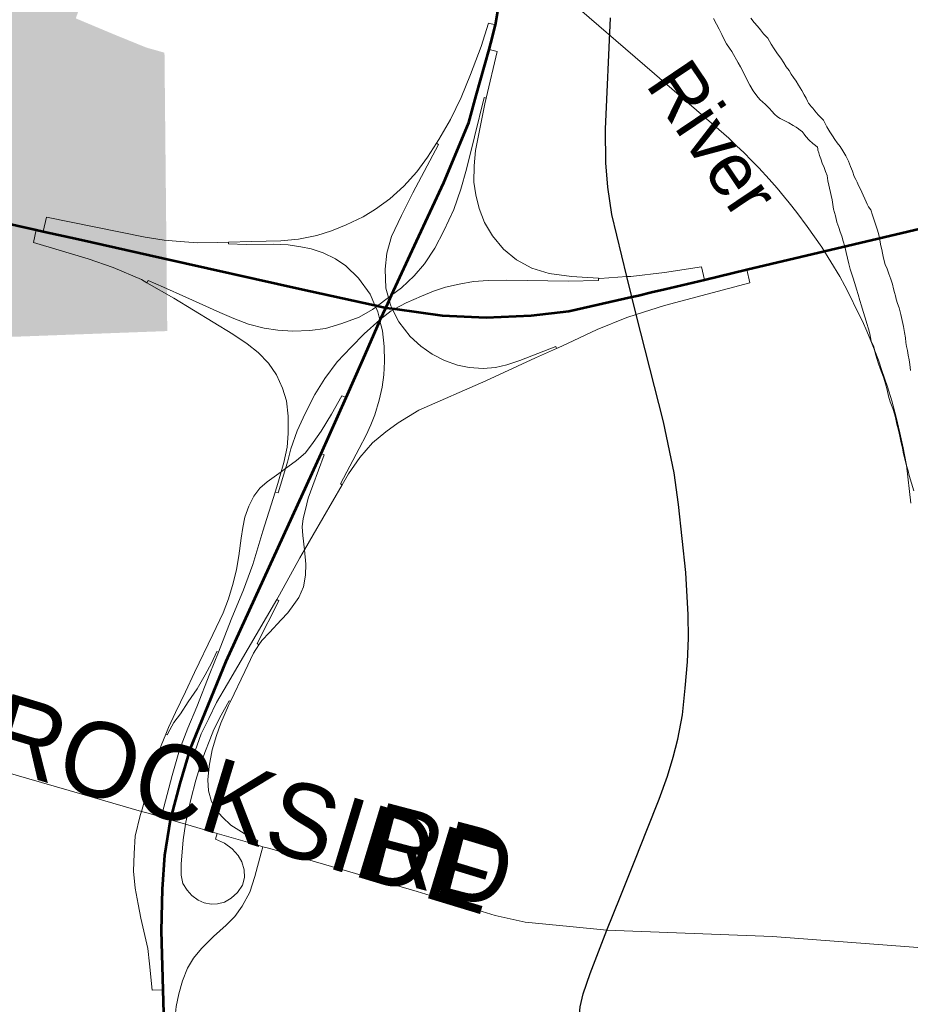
# Model space of a CAD drawing. Header units: feet. Extents: x 92 to 141.3, y -5 to 23.6.
# Tile 142 of 256: x 125.4 to 126.7, y 4 to 5.5. Entities that reach past the tile are written whole.
import ezdxf
from ezdxf.enums import TextEntityAlignment as Align

# ---------------------------------------------------------------- set-up
doc = ezdxf.new("R2010")
doc.units = ezdxf.units.FT
doc.header["$MEASUREMENT"] = 0
doc.linetypes.add('CUY - Design$0$DGN1', pattern=[2231.760665, 0, -2231.760665])
for name, color, linetype, lineweight in [('CUY - Design$0$GM_X_City_Street', 7, 'Continuous', 0), ('CUY - Design$0$GM_X_Corporation', 7, 'CUY - Design$0$DGN1', 13), ('CUY - Design$0$GM_X_Interchange_Ramps', 1, 'Continuous', 13), ('CUY - Design$0$GM_X_Interstate_Route', 1, 'Continuous', 53), ('CUY - Design$0$GM_X_Major_River', 5, 'Continuous', 13), ('CUY - Design$0$GM_X_Major_River_Text', 5, 'Continuous', 0), ('CUY - Design$0$GM_X_Rail_Line', 7, 'Continuous', 13), ('CUY - Design$0$GM_X_State_Route', 1, 'Continuous', 30)]:
    doc.layers.add(name, color=color, linetype=linetype, lineweight=lineweight)
doc.layers.add('TX_X_20', color=7, linetype='Continuous')
doc.styles.add('CUY - Design$0$Styledgn030', font='dgn030.shx')
doc.styles.add('CUY - Design$0$Styledgn031', font='dgn031.shx')

msp = doc.modelspace()

# ---------------------------------------------------------------- hatches: boundary and pattern name
at = {"layer": 'CUY - Design$0$GM_X_Corporation'}
msp.add_hatch(color=256, dxfattribs=at).paths.add_polyline_path([(124.7917, 6.9487), (124.7469, 6.9029), (124.7143, 6.8675), (124.685, 6.8337), (124.6628, 6.796), (124.6528, 6.7723), (124.6465, 6.745), (124.645, 6.731), (124.6464, 6.7124), (124.6535, 6.6688), (124.6685, 6.6124), (124.6762, 6.5943), (124.6862, 6.5808), (124.7011, 6.5769), (124.725, 6.5722), (124.7629, 6.5709), (124.7868, 6.5654), (124.8133, 6.5537), (124.8328, 6.5403), (124.8486, 6.5297), (124.8698, 6.5155), (124.928, 6.458), (124.9514, 6.4347), (124.9593, 6.424), (124.9644, 6.4134), (124.9645, 6.3989), (124.9637, 6.3614), (124.9621, 6.3209), (124.9632, 6.2945), (124.9693, 6.2244), (124.9745, 6.2014), (124.9825, 6.1858), (124.9937, 6.176), (125.0041, 6.1749), (125.0481, 6.1741), (125.0815, 6.1732), (125.1042, 6.1702), (125.1401, 6.1611), (125.1695, 6.1486), (125.2085, 6.1234), (125.2372, 6.0977), (125.2555, 6.081), (125.2786, 6.0697), (125.2902, 6.0636), (125.3011, 6.0472), (125.3342, 6.0014), (125.3558, 5.9839), (125.386, 5.9652), (125.4005, 5.9604), (125.4162, 5.9606), (125.426, 5.9656), (125.4517, 5.9845), (125.4705, 5.9995), (125.4849, 5.9988), (125.5044, 5.99), (125.5255, 5.9762), (125.5483, 5.9669), (125.5685, 5.9581), (125.5883, 5.9554), (125.6159, 5.9544), (125.4544, 5.5137), (125.5157, 5.488), (125.5632, 5.4687), (125.5913, 5.4607), (125.5956, 5.0312), (124.9996, 5.0091), (124.6777, 4.9993), (124.6719, 5.2987), (124.3611, 5.2884), (124.3472, 5.5107), (123.7436, 5.4862), (123.7355, 5.9636), (123.8016, 5.9662), (123.8675, 5.9883), (123.9975, 6.0396), (124.159, 6.1016), (124.031, 6.175), (124.182, 6.2242), (124.165, 6.9392)])

# ---------------------------------------------------------------- linework, layer by layer
at = {"layer": 'CUY - Design$0$GM_X_City_Street', "flags": 128}
for points in [[(125.0089, 4.5065), (125.012, 4.5049), (125.2997, 4.3641), (125.4835, 4.311)], [(125.4835, 4.311), (125.5556, 4.2901), (125.5663, 4.2871)], [(125.5663, 4.2871), (125.6008, 4.2771), (125.6238, 4.2704), (125.6728, 4.2561), (125.7336, 4.2384), (125.7431, 4.2356), (125.7537, 4.2326)], [(125.7537, 4.2326), (125.9812, 4.1663), (126.1015, 4.1296), (126.1482, 4.1191), (126.2167, 4.1125), (126.274, 4.107)], [(126.274, 4.107), (126.5297, 4.0968), (126.9516, 4.0652)]]:
    msp.add_lwpolyline(points, dxfattribs=at)
at = {"layer": 'CUY - Design$0$GM_X_Corporation', "flags": 128}
for points in [[(124.7917, 6.9487), (124.7469, 6.9029), (124.7143, 6.8675), (124.685, 6.8337), (124.6628, 6.796), (124.6528, 6.7723), (124.6465, 6.745), (124.645, 6.731), (124.6464, 6.7124), (124.6535, 6.6688), (124.6685, 6.6124), (124.6762, 6.5943), (124.6862, 6.5808), (124.7011, 6.5769), (124.725, 6.5722), (124.7629, 6.5709), (124.7868, 6.5654), (124.8133, 6.5537), (124.8328, 6.5403), (124.8486, 6.5297), (124.8698, 6.5155), (124.928, 6.458), (124.9514, 6.4347), (124.9593, 6.424), (124.9644, 6.4134), (124.9645, 6.3989), (124.9637, 6.3614), (124.9621, 6.3209), (124.9632, 6.2945), (124.9693, 6.2244), (124.9745, 6.2014), (124.9825, 6.1858), (124.9937, 6.176), (125.0041, 6.1749), (125.0481, 6.1741), (125.0815, 6.1732), (125.1042, 6.1702), (125.1401, 6.1611), (125.1695, 6.1486), (125.2085, 6.1234), (125.2372, 6.0977), (125.2555, 6.081), (125.2786, 6.0697), (125.2902, 6.0636), (125.3011, 6.0472), (125.3342, 6.0014), (125.3558, 5.9839), (125.386, 5.9652), (125.4005, 5.9604), (125.4162, 5.9606), (125.426, 5.9656), (125.4517, 5.9845), (125.4705, 5.9995), (125.4849, 5.9988), (125.5044, 5.99), (125.5255, 5.9762), (125.5483, 5.9669), (125.5685, 5.9581), (125.5883, 5.9554), (125.6159, 5.9544), (125.4544, 5.5137), (125.5157, 5.488), (125.5632, 5.4687), (125.5913, 5.4607), (125.5956, 5.0312), (124.9996, 5.0091), (124.6777, 4.9993), (124.6719, 5.2987), (124.3611, 5.2884), (124.3472, 5.5107), (123.7436, 5.4862), (123.7355, 5.9636), (123.8016, 5.9662), (123.8675, 5.9883), (123.9975, 6.0396), (124.159, 6.1016), (124.031, 6.175), (124.182, 6.2242), (124.165, 6.9392), (124.7917, 6.9487)], [(125.6159, 5.9544), (125.6262, 5.9587), (125.6459, 5.9601), (125.6839, 5.956), (125.7231, 5.9461), (125.7748, 5.9256), (125.8141, 5.9066), (125.8456, 5.8941), (125.8696, 5.8832), (125.894, 5.8682), (125.9128, 5.8499), (125.9312, 5.8191), (125.9446, 5.8036), (125.962, 5.7959), (125.9871, 5.7925), (126.0011, 5.7959), (126.0088, 5.8067), (126.0136, 5.8188), (126.0133, 5.8435), (126.0173, 5.8551), (126.0267, 5.8606), (126.046, 5.8649), (126.0744, 5.8644), (126.1322, 5.8563), (126.1466, 5.8544), (126.1746, 5.8551), (126.1998, 5.8517), (126.2246, 5.8416), (126.2432, 5.8315), (126.2723, 5.8099), (126.246, 5.6937), (126.2338, 5.6812), (126.2179, 5.6596), (126.2095, 5.6385), (126.2098, 5.6178), (126.2124, 5.6009), (126.2256, 5.5656), (126.2449, 5.5332), (126.2595, 5.5152), (126.2703, 5.5079), (126.2818, 5.5055), (126.2945, 5.5106), (126.31, 5.5228), (126.3223, 5.5361), (126.3389, 5.5577), (126.3462, 5.5698), (126.3589, 5.574), (126.3733, 5.5709), (126.3821, 5.5644), (126.3892, 5.5541), (126.3889, 5.5393), (126.3908, 5.5191), (126.3946, 5.5076), (126.4034, 5.4969), (126.4171, 5.4905), (126.4385, 5.489), (126.4929, 5.4826), (126.5022, 5.4617), (126.5131, 5.4424), (126.5449, 5.3986), (126.5678, 5.3761), (126.5795, 5.3601), (126.5937, 5.3384), (126.6043, 5.3158), (126.619, 5.2846), (126.6522, 5.2243), (126.6598, 5.2083), (126.6653, 5.1985), (126.6719, 5.1932), (126.6806, 5.192), (126.697, 5.1984), (126.7118, 5.2023), (126.7291, 5.2041), (126.7382, 5.2005), (126.7473, 5.1936), (126.7524, 5.1825), (126.7562, 5.1697), (126.7563, 5.1586), (126.7544, 5.1433), (126.7521, 5.1293), (126.7469, 5.116), (126.7417, 5.1056), (126.7385, 5.0949), (126.7394, 5.0854), (126.742, 5.0735), (126.7479, 5.0603), (126.7588, 5.046), (126.7734, 5.0317), (126.7887, 5.024), (126.8069, 5.0168), (126.8329, 5.0121), (126.8473, 5.0077), (126.8615, 4.9971), (126.8686, 4.9865), (126.8707, 4.9766), (126.8717, 4.9618), (126.8711, 4.9473), (126.8675, 4.93), (126.8645, 4.9118), (126.8596, 4.9002), (126.8523, 4.8902), (126.838, 4.8801), (126.8229, 4.8672), (126.8091, 4.8526), (126.7916, 4.8355), (126.7803, 4.8164), (126.7739, 4.7994), (126.7691, 4.7845), (126.7656, 4.768), (126.7686, 4.7531), (126.7867, 4.6762), (126.7937, 4.6461), (126.7996, 4.6326), (126.8433, 4.4783), (126.8547, 4.4463), (126.873, 4.399), (126.8815, 4.3735), (126.8926, 4.3369), (126.902, 4.3032), (126.9077, 4.2735), (126.9114, 4.2402), (126.9156, 4.1956), (126.9151, 4.1655), (126.9178, 4.1367), (126.9156, 4.1123), (126.9088, 4.0615), (126.9025, 4.0387), (126.9055, 4.0247), (126.9103, 4.0008), (126.9175, 3.9836), (126.9312, 3.9722), (126.9515, 3.9641), (126.9701, 3.9528), (126.9822, 3.9372), (126.9906, 3.9225), (126.9928, 3.9076), (126.9874, 3.8754), (126.9803, 3.8526), (126.9679, 3.8129), (126.9573, 3.7719), (126.9456, 3.7438), (126.9409, 3.7243), (126.9402, 3.7111), (126.9423, 3.6748), (126.9442, 3.6517), (126.9473, 3.6295), (126.9574, 3.6102), (126.9751, 3.5778), (126.9885, 3.5532), (127.0035, 3.5344), (127.0152, 3.5184), (127.0251, 3.5201), (127.0415, 3.529), (127.0504, 3.5414), (127.0625, 3.563), (127.0726, 3.5858), (127.0983, 3.6067), (127.1208, 3.6144), (127.1426, 3.6204), (127.1615, 3.6202), (127.1748, 3.6162), (127.185, 3.6109), (127.1931, 3.6051), (127.2046, 3.5972), (127.2088, 3.5874), (127.2084, 3.579), (127.2066, 3.5697), (127.2035, 3.5627), (127.1984, 3.5556), (127.1922, 3.5516), (127.1849, 3.5472), (127.1784, 3.5444), (127.153, 3.5363), (127.1325, 3.5258), (127.1141, 3.512), (127.1003, 3.4941), (127.0923, 3.4734), (127.0943, 3.4425), (127.102, 3.4199), (127.1129, 3.3965), (127.123, 3.3805), (127.1413, 3.36), (127.1601, 3.3429), (127.1784, 3.3258), (127.2184, 3.2982), (127.2471, 3.2683), (127.2695, 3.2444), (127.2808, 3.2385), (127.2914, 3.242), (127.3044, 3.251), (127.3233, 3.27), (127.3475, 3.292), (127.3723, 3.3099), (127.3942, 3.3215), (127.4205, 3.3254), (127.4392, 3.3188), (127.446, 3.3111), (127.4529, 3.2939), (127.4567, 3.2544), (127.4567, 3.2019), (127.4565, 3.1734), (127.4577, 3.1359), (127.4595, 3.1144), (127.4661, 3.0943), (127.4738, 3.0833), (127.4888, 3.0734), (127.5079, 3.0655), (127.5253, 3.0638), (127.5488, 3.0631), (127.5783, 3.0704), (127.6045, 3.0772), (127.626, 3.0892), (127.6529, 3.1047), (127.677, 3.113), (127.702, 3.1177), (127.7239, 3.1178), (127.7475, 3.1117), (127.77, 3.0986), (127.7936, 3.0776), (127.8095, 3.0631), (127.8326, 3.0442), (127.8602, 3.011), (127.8826, 2.9854), (127.8987, 2.9639), (127.9248, 2.9228), (127.9412, 2.8901), (127.9442, 2.8827), (127.9441, 2.8683), (127.9417, 2.8641), (127.9386, 2.8586), (127.9289, 2.8489), (127.8888, 2.8191), (127.877, 2.8098), (127.8686, 2.8001), (127.8652, 2.7885), (127.8654, 2.7777), (127.8689, 2.7671), (127.8825, 2.7339), (127.8904, 2.7114), (127.8936, 2.6953), (127.8874, 2.6673), (127.8857, 2.626), (127.8717, 2.5934), (127.8602, 2.5802), (127.833, 2.5682), (127.8096, 2.5538), (127.7746, 2.5352), (127.7478, 2.5167), (127.7277, 2.5002), (127.7116, 2.482), (127.7091, 2.4684), (127.7124, 2.4465), (127.7202, 2.4123), (127.728, 2.3929), (127.7518, 2.3661), (127.7719, 2.3318), (127.7867, 2.2939), (127.7982, 2.2592), (127.8056, 2.2307), (127.8236, 2.1235), (127.8313, 2.0929), (127.8363, 2.0756), (127.8482, 2.0517), (127.8658, 2.0104), (127.8757, 1.9889), (127.888, 1.9526), (127.8949, 1.9341), (127.9044, 1.9151), (127.9175, 1.8973), (127.9344, 1.8817), (127.9541, 1.8643), (127.9763, 1.8482), (127.987, 1.8454), (128.0035, 1.8445), (128.0211, 1.8388), (128.0405, 1.833), (128.0598, 1.8243), (128.082, 1.814), (128.0935, 1.8057), (128.1198, 1.7979), (128.1412, 1.7954), (128.1593, 1.7942), (128.1786, 1.7909), (128.2037, 1.7797), (128.2173, 1.7661), (128.2234, 1.7496), (128.2308, 1.729), (128.2365, 1.6939), (128.2394, 1.6844), (128.2489, 1.6737), (128.2632, 1.6663), (128.276, 1.6609), (128.311, 1.6621), (128.3278, 1.6646), (128.3492, 1.6729), (128.392, 1.6861), (128.4043, 1.6885), (128.4212, 1.6914), (128.434, 1.6918), (128.4516, 1.689), (128.4821, 1.6786), (128.494, 1.6733), (128.5047, 1.6692), (128.5216, 1.6625), (128.5322, 1.6551), (128.5532, 1.6411), (128.568, 1.6308), (128.5742, 1.6188), (128.5767, 1.6113), (128.5792, 1.6023), (128.5805, 1.5911), (128.5855, 1.5751), (128.6128, 1.5166), (128.6231, 1.4986), (128.6297, 1.485), (128.6389, 1.4702), (128.6464, 1.4554), (128.6568, 1.4398), (128.6771, 1.4127), (128.6953, 1.3919), (128.7117, 1.3733), (128.7245, 1.3539), (128.7314, 1.337), (128.7372, 1.3155), (128.7367, 1.2986), (128.7301, 1.2871), (128.7215, 1.2747), (128.719, 1.2656), (128.719, 1.2586), (128.7223, 1.2512), (128.7309, 1.2413), (128.7408, 1.2314), (128.7535, 1.2231), (128.7634, 1.2132), (128.7683, 1.2074), (128.7741, 1.1963), (128.7806, 1.1748), (128.7835, 1.1587), (128.7835, 1.1356), (128.7798, 1.1224), (128.7765, 1.1059), (128.7756, 1.0931), (128.776, 1.0412), (128.776, 1.0234), (128.7727, 1.0127), (128.7681, 1.0032), (128.7607, 0.9954), (128.7504, 0.9863), (128.7381, 0.9743), (128.7274, 0.9624), (128.7204, 0.9504), (128.7187, 0.9421), (128.7171, 0.9347), (128.7179, 0.9157), (128.7194, 0.8765), (127.6813, 0.87), (127.2255, 0.8704), (126.7276, 0.873), (126.2974, 0.865), (125.8123, 0.8588), (125.5244, 0.8537), (125.1902, 0.8502), (125.1891, 1.4256), (125.1865, 1.6401), (125.1755, 2.2111), (125.1727, 2.4157), (125.171, 2.4871), (125.1672, 2.5609), (125.1646, 2.6467), (125.1615, 2.8333), (125.0376, 2.8304), (125.0288, 3.3634), (125.0089, 4.5011), (124.9996, 5.0091), (125.5956, 5.0312), (125.5913, 5.4607), (125.5632, 5.4687), (125.5157, 5.488), (125.4544, 5.5137), (125.6159, 5.9544)], [(126.4101, 5.8362), (126.4139, 5.8347), (126.475, 5.8158), (126.5372, 5.7966), (126.5431, 5.7942), (126.6211, 5.7599), (126.6343, 5.7525), (126.6435, 5.7471), (126.6588, 5.7242), (126.6988, 5.6707), (127.1585, 5.66), (127.2426, 5.4605), (127.2101, 5.4436), (127.2428, 5.3803), (127.2709, 5.395), (127.2921, 5.3513), (127.3078, 5.3479), (127.3414, 5.2834), (127.359, 5.2528), (127.3731, 5.2296), (127.3867, 5.2092), (127.4016, 5.1877), (127.4237, 5.1597), (127.4449, 5.1329), (127.4728, 5.1005), (127.4993, 5.075), (127.5339, 5.0419), (127.6346, 4.9587), (128.4524, 4.299), (129.171, 3.7235), (129.2004, 3.7002), (129.2143, 3.6882), (129.2319, 3.6712), (129.2547, 3.6494), (129.2754, 3.6276), (129.299, 3.6004), (129.3308, 3.5644), (129.3809, 3.4981), (129.4408, 3.4177), (129.4414, 3.4066), (129.4347, 0.8849), (128.7194, 0.8765), (128.7179, 0.9157), (128.7171, 0.9347), (128.7187, 0.9421), (128.7204, 0.9504), (128.7274, 0.9624), (128.7381, 0.9743), (128.7504, 0.9863), (128.7607, 0.9954), (128.7681, 1.0032), (128.7727, 1.0127), (128.776, 1.0234), (128.776, 1.0412), (128.7756, 1.0931), (128.7765, 1.1059), (128.7798, 1.1224), (128.7835, 1.1356), (128.7835, 1.1587), (128.7806, 1.1748), (128.7741, 1.1963), (128.7683, 1.2074), (128.7634, 1.2132), (128.7535, 1.2231), (128.7408, 1.2314), (128.7309, 1.2413), (128.7223, 1.2512), (128.719, 1.2586), (128.719, 1.2656), (128.7215, 1.2747), (128.7301, 1.2871), (128.7367, 1.2986), (128.7372, 1.3155), (128.7314, 1.337), (128.7245, 1.3539), (128.7117, 1.3733), (128.6953, 1.3919), (128.6771, 1.4127), (128.6568, 1.4398), (128.6464, 1.4554), (128.6389, 1.4702), (128.6297, 1.485), (128.6231, 1.4986), (128.6128, 1.5166), (128.5855, 1.5751), (128.5805, 1.5911), (128.5792, 1.6023), (128.5767, 1.6113), (128.5742, 1.6188), (128.568, 1.6308), (128.5532, 1.6411), (128.5322, 1.6551), (128.5216, 1.6625), (128.5047, 1.6692), (128.494, 1.6733), (128.4821, 1.6786), (128.4516, 1.689), (128.434, 1.6918), (128.4212, 1.6914), (128.4043, 1.6885), (128.392, 1.6861), (128.3492, 1.6729), (128.3278, 1.6646), (128.311, 1.6621), (128.276, 1.6609), (128.2632, 1.6663), (128.2489, 1.6737), (128.2394, 1.6844), (128.2365, 1.6939), (128.2308, 1.729), (128.2234, 1.7496), (128.2173, 1.7661), (128.2037, 1.7797), (128.1786, 1.7909), (128.1593, 1.7942), (128.1412, 1.7954), (128.1198, 1.7979), (128.0935, 1.8057), (128.082, 1.814), (128.0598, 1.8243), (128.0405, 1.833), (128.0211, 1.8388), (128.0035, 1.8445), (127.987, 1.8454), (127.9763, 1.8482), (127.9541, 1.8643), (127.9344, 1.8817), (127.9175, 1.8973), (127.9044, 1.9151), (127.8949, 1.9341), (127.888, 1.9526), (127.8757, 1.9889), (127.8658, 2.0104), (127.8482, 2.0517), (127.8363, 2.0756), (127.8313, 2.0929), (127.8236, 2.1235), (127.8056, 2.2307), (127.7982, 2.2592), (127.7867, 2.2939), (127.7719, 2.3318), (127.7518, 2.3661), (127.728, 2.3929), (127.7202, 2.4123), (127.7124, 2.4465), (127.7091, 2.4684), (127.7116, 2.482), (127.7277, 2.5002), (127.7478, 2.5167), (127.7746, 2.5352), (127.8096, 2.5538), (127.833, 2.5682), (127.8602, 2.5802), (127.8717, 2.5934), (127.8857, 2.626), (127.8874, 2.6673), (127.8936, 2.6953), (127.8904, 2.7114), (127.8825, 2.7339), (127.8689, 2.7671), (127.8654, 2.7777), (127.8652, 2.7885), (127.8686, 2.8001), (127.877, 2.8098), (127.8888, 2.8191), (127.9289, 2.8489), (127.9386, 2.8586), (127.9417, 2.8641), (127.9441, 2.8683), (127.9442, 2.8827), (127.9412, 2.8901), (127.9248, 2.9228), (127.8987, 2.9639), (127.8826, 2.9854), (127.8602, 3.011), (127.8326, 3.0442), (127.8095, 3.0631), (127.7936, 3.0776), (127.77, 3.0986), (127.7475, 3.1117), (127.7239, 3.1178), (127.702, 3.1177), (127.677, 3.113), (127.6529, 3.1047), (127.626, 3.0892), (127.6045, 3.0772), (127.5783, 3.0704), (127.5488, 3.0631), (127.5253, 3.0638), (127.5079, 3.0655), (127.4888, 3.0734), (127.4738, 3.0833), (127.4661, 3.0943), (127.4595, 3.1144), (127.4577, 3.1359), (127.4565, 3.1734), (127.4567, 3.2019), (127.4567, 3.2544), (127.4529, 3.2939), (127.446, 3.3111), (127.4392, 3.3188), (127.4205, 3.3254), (127.3942, 3.3215), (127.3723, 3.3099), (127.3475, 3.292), (127.3233, 3.27), (127.3044, 3.251), (127.2914, 3.242), (127.2808, 3.2385), (127.2695, 3.2444), (127.2471, 3.2683), (127.2184, 3.2982), (127.1784, 3.3258), (127.1601, 3.3429), (127.1413, 3.36), (127.123, 3.3805), (127.1129, 3.3965), (127.102, 3.4199), (127.0943, 3.4425), (127.0923, 3.4734), (127.1003, 3.4941), (127.1141, 3.512), (127.1325, 3.5258), (127.153, 3.5363), (127.1784, 3.5444), (127.1849, 3.5472), (127.1922, 3.5516), (127.1984, 3.5556), (127.2035, 3.5627), (127.2066, 3.5697), (127.2084, 3.579), (127.2088, 3.5874), (127.2046, 3.5972), (127.1931, 3.6051), (127.185, 3.6109), (127.1748, 3.6162), (127.1615, 3.6202), (127.1426, 3.6204), (127.1208, 3.6144), (127.0983, 3.6067), (127.0726, 3.5858), (127.0625, 3.563), (127.0504, 3.5414), (127.0415, 3.529), (127.0251, 3.5201), (127.0152, 3.5184), (127.0035, 3.5344), (126.9885, 3.5532), (126.9751, 3.5778), (126.9574, 3.6102), (126.9473, 3.6295), (126.9442, 3.6517), (126.9423, 3.6748), (126.9402, 3.7111), (126.9409, 3.7243), (126.9456, 3.7438), (126.9573, 3.7719), (126.9679, 3.8129), (126.9803, 3.8526), (126.9874, 3.8754), (126.9928, 3.9076), (126.9906, 3.9225), (126.9822, 3.9372), (126.9701, 3.9528), (126.9515, 3.9641), (126.9312, 3.9722), (126.9175, 3.9836), (126.9103, 4.0008), (126.9055, 4.0247), (126.9025, 4.0387), (126.9088, 4.0615), (126.9156, 4.1123), (126.9178, 4.1367), (126.9151, 4.1655), (126.9156, 4.1956), (126.9114, 4.2402), (126.9077, 4.2735), (126.902, 4.3032), (126.8926, 4.3369), (126.8815, 4.3735), (126.873, 4.399), (126.8547, 4.4463), (126.8433, 4.4783), (126.7996, 4.6326), (126.7937, 4.6461), (126.7867, 4.6762), (126.7686, 4.7531), (126.7656, 4.768), (126.7691, 4.7845), (126.7739, 4.7994), (126.7803, 4.8164), (126.7916, 4.8355), (126.8091, 4.8526), (126.8229, 4.8672), (126.838, 4.8801), (126.8523, 4.8902), (126.8596, 4.9002), (126.8645, 4.9118), (126.8675, 4.93), (126.8711, 4.9473), (126.8717, 4.9618), (126.8707, 4.9766), (126.8686, 4.9865), (126.8615, 4.9971), (126.8473, 5.0077), (126.8329, 5.0121), (126.8069, 5.0168), (126.7887, 5.024), (126.7734, 5.0317), (126.7588, 5.046), (126.7479, 5.0603), (126.742, 5.0735), (126.7394, 5.0854), (126.7385, 5.0949), (126.7417, 5.1056), (126.7469, 5.116), (126.7521, 5.1293), (126.7544, 5.1433), (126.7563, 5.1586), (126.7562, 5.1697), (126.7524, 5.1825), (126.7473, 5.1936), (126.7382, 5.2005), (126.7291, 5.2041), (126.7118, 5.2023), (126.697, 5.1984), (126.6806, 5.192), (126.6719, 5.1932), (126.6653, 5.1985), (126.6598, 5.2083), (126.6522, 5.2243), (126.619, 5.2846), (126.6043, 5.3158), (126.5937, 5.3384), (126.5795, 5.3601), (126.5678, 5.3761), (126.5449, 5.3986), (126.5131, 5.4424), (126.5022, 5.4617), (126.4929, 5.4826), (126.4385, 5.489), (126.4171, 5.4905), (126.4034, 5.4969), (126.3946, 5.5076), (126.3908, 5.5191), (126.3889, 5.5393), (126.3892, 5.5541), (126.3821, 5.5644), (126.3733, 5.5709), (126.3589, 5.574), (126.3462, 5.5698), (126.3389, 5.5577), (126.3223, 5.5361), (126.31, 5.5228), (126.2945, 5.5106), (126.2818, 5.5055), (126.2703, 5.5079), (126.2595, 5.5152), (126.2449, 5.5332), (126.2256, 5.5656), (126.2124, 5.6009), (126.2098, 5.6178), (126.2095, 5.6385), (126.2179, 5.6596), (126.2338, 5.6812), (126.246, 5.6937), (126.3962, 5.6994), (126.3905, 5.8103), (126.4101, 5.8362)]]:
    msp.add_lwpolyline(points, dxfattribs=at)
at = {"layer": 'CUY - Design$0$GM_X_Interchange_Ramps', "flags": 128}
for points in [[(126.1021, 5.5037), (126.0915, 5.5063), (126.0803, 5.4704), (126.0637, 5.4272), (126.0493, 5.3914), (126.0325, 5.3579), (126.0147, 5.3269), (126.0109, 5.3209), (125.9972, 5.2994), (125.9806, 5.277), (125.9607, 5.2549), (125.9392, 5.2351), (125.9169, 5.2192), (125.8981, 5.2077), (125.8718, 5.195), (125.8489, 5.1858), (125.8264, 5.1789), (125.7979, 5.1731), (125.7711, 5.1704), (125.7258, 5.1693), (125.6903, 5.1685), (125.6728, 5.1681), (125.6424, 5.1676), (125.6155, 5.1694), (125.5907, 5.1714), (125.5613, 5.1761), (125.409, 5.2071), (125.404, 5.185)], [(126.4247, 5.1105), (126.4202, 5.1305), (126.363, 5.1214), (126.3113, 5.1156), (126.3049, 5.1152), (126.2631, 5.1124), (126.2612, 5.1126), (126.2196, 5.1155), (126.1848, 5.1201), (126.1581, 5.1284), (126.1346, 5.141), (126.1144, 5.1578), (126.0975, 5.1782), (126.0854, 5.1987), (126.0769, 5.2201), (126.0719, 5.2412), (126.0688, 5.2608), (126.0692, 5.2861), (126.0715, 5.3099), (126.077, 5.3379), (126.0856, 5.3818), (126.0877, 5.3908), (126.1049, 5.4625), (126.0924, 5.4659)], [(125.5641, 5.1058), (125.5661, 5.1093), (125.5896, 5.0989), (125.6245, 5.0834), (125.6769, 5.06), (125.6984, 5.0504), (125.7208, 5.0421), (125.7453, 5.0356), (125.7661, 5.0325), (125.7895, 5.0312), (125.8156, 5.0323), (125.8399, 5.0354), (125.8652, 5.0431), (125.8919, 5.0528), (125.9121, 5.0643), (125.9173, 5.0681), (125.9199, 5.0701), (125.9369, 5.0828), (125.9417, 5.0864), (125.9571, 5.0979), (125.9765, 5.1165), (125.9928, 5.1351), (126.0086, 5.1591), (126.0227, 5.1858), (126.0379, 5.2189), (126.0485, 5.2503), (126.0575, 5.2809), (126.0698, 5.331), (126.0848, 5.3915), (126.0877, 5.3908)], [(126.0109, 5.3209), (126.0141, 5.3189), (125.9744, 5.2447), (125.9569, 5.2095), (125.9417, 5.177), (125.9343, 5.1515), (125.9318, 5.1266), (125.9328, 5.0973), (125.9369, 5.0828), (125.9381, 5.0786), (125.9405, 5.0701), (125.9426, 5.0659), (125.9438, 5.0636), (125.953, 5.0454), (125.9705, 5.0228), (125.9869, 5.0081), (126.0046, 4.9957), (126.0237, 4.9858), (126.0435, 4.9786), (126.0616, 4.9752), (126.0832, 4.9732), (126.102, 4.9749), (126.1195, 4.979), (126.1398, 4.9856), (126.1951, 5.0073), (126.1965, 5.0041)], [(125.3934, 5.1874), (125.389, 5.1677), (125.4734, 5.1426), (125.512, 5.1291), (125.5557, 5.1106), (125.5641, 5.1058), (125.6055, 5.0822), (125.6969, 5.0266), (125.719, 5.0115), (125.736, 4.998), (125.7517, 4.9819), (125.7642, 4.9635), (125.7733, 4.9433), (125.7795, 4.9234), (125.7823, 4.9), (125.7823, 4.8734), (125.7806, 4.8519), (125.7754, 4.8286), (125.7713, 4.814), (125.7661, 4.796), (125.762, 4.7828), (125.743, 4.7225), (125.7277, 4.6709), (125.7131, 4.632), (125.694, 4.5864), (125.6746, 4.5359), (125.6613, 4.5029), (125.6414, 4.4514), (125.6275, 4.4185), (125.6146, 4.3848), (125.6034, 4.3454), (125.5876, 4.2869), (125.6023, 4.2827)], [(125.8657, 4.794), (125.8631, 4.7955), (125.8917, 4.8501), (125.9024, 4.8708), (125.9098, 4.8867), (125.9157, 4.9022), (125.9229, 4.9247), (125.9272, 4.9449), (125.9297, 4.9636), (125.9307, 4.984), (125.9305, 5.0076), (125.9279, 5.0316), (125.9239, 5.0472), (125.9236, 5.0484), (125.9204, 5.061), (125.9173, 5.0681), (125.9161, 5.071), (125.9086, 5.088), (125.8908, 5.1126), (125.8712, 5.1321), (125.8551, 5.1425), (125.8361, 5.152), (125.8179, 5.158), (125.8016, 5.1611), (125.7823, 5.1645), (125.7594, 5.1652), (125.7173, 5.165), (125.6903, 5.1658), (125.6903, 5.1685)], [(125.6309, 4.3863), (125.6388, 4.3835), (125.6479, 4.4095), (125.6595, 4.4333), (125.6715, 4.4579), (125.6885, 4.487), (125.7646, 4.6168), (125.7689, 4.6242), (125.8002, 4.6814), (125.8072, 4.6936), (125.8206, 4.7169), (125.8508, 4.768), (125.8657, 4.794), (125.8752, 4.8108), (125.8926, 4.836), (125.9125, 4.8586), (125.9327, 4.8759), (125.9519, 4.8894), (125.9839, 4.9089), (126.0871, 4.9545), (126.1638, 4.9898), (126.1965, 5.0041), (126.2046, 5.0077), (126.2592, 5.0334), (126.305, 5.0521), (126.3194, 5.0567), (126.363, 5.0708), (126.4947, 5.1055), (126.4901, 5.1261)], [(126.2612, 5.1126), (126.261, 5.1091), (126.2145, 5.1082), (126.1197, 5.1099), (126.0908, 5.1093), (126.0684, 5.1076), (126.0462, 5.1037), (126.0252, 5.0988), (126.0066, 5.0929), (125.9878, 5.0852), (125.9644, 5.0748), (125.9469, 5.0653), (125.9438, 5.0636), (125.9412, 5.0622), (125.9249, 5.0495), (125.9236, 5.0484), (125.8997, 5.0267), (125.8795, 5.0066), (125.8577, 4.9835), (125.8387, 4.9581), (125.8231, 4.9332), (125.8083, 4.9042), (125.7961, 4.8772), (125.7862, 4.8495), (125.7812, 4.8289), (125.7783, 4.819), (125.7741, 4.805), (125.7667, 4.7814), (125.762, 4.7828)], [(125.8715, 4.9288), (125.8652, 4.9314), (125.8491, 4.9029), (125.8331, 4.8769), (125.8208, 4.8591), (125.809, 4.8435), (125.7953, 4.8313), (125.7817, 4.8215), (125.7783, 4.819), (125.7713, 4.814), (125.7496, 4.7984), (125.7387, 4.7887), (125.7291, 4.7762), (125.7217, 4.7612), (125.7153, 4.7441), (125.7124, 4.728), (125.7099, 4.7118), (125.7062, 4.6842), (125.7024, 4.6631), (125.6975, 4.6422), (125.6901, 4.6182), (125.6817, 4.5965), (125.6658, 4.5629), (125.6374, 4.5046), (125.6238, 4.4745), (125.6082, 4.4429), (125.5975, 4.4194), (125.5932, 4.409), (125.5862, 4.3919), (125.5756, 4.3628), (125.5578, 4.2973), (125.5556, 4.2901)], [(125.7336, 4.2384), (125.7356, 4.2451), (125.7143, 4.2559), (125.6935, 4.2689), (125.6806, 4.2811), (125.6709, 4.2921), (125.664, 4.3055), (125.6593, 4.3216), (125.6581, 4.3388), (125.6604, 4.3599), (125.6648, 4.3849), (125.6714, 4.4073), (125.6783, 4.4261), (125.6903, 4.4535), (125.6932, 4.4596), (125.7155, 4.5057), (125.7288, 4.534), (125.7371, 4.547), (125.7417, 4.554), (125.7533, 4.5663), (125.7712, 4.5858), (125.7816, 4.5964), (125.791, 4.6092), (125.7986, 4.6201), (125.806, 4.6363), (125.8091, 4.6544), (125.8095, 4.6716), (125.8072, 4.6936), (125.8049, 4.7158), (125.8039, 4.7289), (125.8052, 4.7419), (125.8088, 4.7558), (125.8133, 4.7732), (125.8205, 4.793), (125.8379, 4.84), (125.8331, 4.8421)], [(125.7371, 4.547), (125.7342, 4.5489), (125.768, 4.6148), (125.7646, 4.6168)], [(125.6746, 4.5359), (125.6723, 4.5368), (125.6638, 4.519), (125.6543, 4.5009), (125.6417, 4.4792), (125.6281, 4.459), (125.6159, 4.4406), (125.6058, 4.427), (125.5995, 4.4158), (125.5955, 4.408), (125.5932, 4.409)], [(125.6728, 4.2561), (125.6702, 4.2472), (125.6838, 4.2409), (125.6957, 4.2325), (125.7051, 4.2221), (125.7106, 4.2122), (125.7143, 4.2), (125.7148, 4.1882), (125.7117, 4.1761), (125.704, 4.1649), (125.6944, 4.1561), (125.684, 4.1499), (125.6729, 4.1476), (125.6631, 4.1469), (125.6527, 4.1488), (125.6434, 4.1532), (125.6335, 4.1602), (125.6261, 4.1686), (125.6198, 4.1786), (125.6168, 4.1919), (125.6168, 4.2088), (125.62, 4.2461), (125.6238, 4.2704), (125.6243, 4.2736), (125.6321, 4.3082), (125.6395, 4.3384), (125.6472, 4.3634), (125.6534, 4.3811), (125.6612, 4.4004), (125.6674, 4.4164), (125.6787, 4.4384), (125.6913, 4.4605), (125.6932, 4.4596)], [(125.5556, 4.2901), (125.5537, 4.2837), (125.5462, 4.2517), (125.5443, 4.225), (125.5437, 4.198), (125.5459, 4.1717), (125.5505, 4.1467), (125.5547, 4.1253), (125.5609, 4.0986), (125.5654, 4.0785), (125.5683, 4.0547), (125.5725, 4.0143), (125.5895, 4.0149)], [(125.5911, 3.9432), (125.606, 3.9437), (125.6072, 3.9683), (125.6093, 3.9891), (125.6132, 4.0086), (125.6192, 4.0288), (125.627, 4.0481), (125.6362, 4.0634), (125.6485, 4.0783), (125.6671, 4.0972), (125.6864, 4.1143), (125.6999, 4.1277), (125.7114, 4.144), (125.7229, 4.1652), (125.7305, 4.1897), (125.7404, 4.2262), (125.7431, 4.2356)]]:
    msp.add_lwpolyline(points, dxfattribs=at)
at = {"layer": 'CUY - Design$0$GM_X_Interstate_Route', "flags": 128}
for points in [[(126.0949, 5.4754), (126.1021, 5.5037), (126.1145, 5.5771), (126.1219, 5.6298), (126.1269, 5.6924), (126.1269, 5.7794), (126.1244, 5.8456), (126.1218, 5.8639)], [(126.0726, 5.3945), (126.0924, 5.4659), (126.0949, 5.4754)], [(125.9805, 5.1698), (126.0225, 5.2602), (126.061, 5.3528), (126.0726, 5.3945)], [(124.773, 5.323), (124.7739, 5.3227), (124.8152, 5.3127), (125.223, 5.2254), (125.3934, 5.1874), (125.404, 5.185), (125.4584, 5.1729)], [(126.4901, 5.1261), (126.7754, 5.1938)], [(125.4584, 5.1729), (125.589, 5.1437)], [(125.9359, 5.0738), (125.9381, 5.0786), (125.9417, 5.0864), (125.9805, 5.1698)], [(125.589, 5.1437), (125.8001, 5.0965), (125.9154, 5.0711)], [(126.3635, 5.096), (126.4247, 5.1105), (126.4901, 5.1261)], [(126.3227, 5.0863), (126.3431, 5.0911)], [(126.3431, 5.0911), (126.3635, 5.096)], [(125.9154, 5.0711), (125.9161, 5.071), (125.9199, 5.0701), (125.9328, 5.0673), (125.9426, 5.0659), (125.9469, 5.0653), (126.0199, 5.0552), (126.0877, 5.0523), (126.1573, 5.055), (126.2155, 5.0621), (126.3125, 5.0839), (126.3227, 5.0863)], [(125.8972, 4.9868), (125.9239, 5.0472), (125.9249, 5.0495), (125.9328, 5.0673), (125.9359, 5.0738)], [(125.6276, 4.3748), (125.6309, 4.3863), (125.6864, 4.5221), (125.8331, 4.8421), (125.8715, 4.9288), (125.8972, 4.9868)], [(125.6008, 4.2771), (125.6023, 4.2827), (125.6155, 4.3331), (125.6276, 4.3748)], [(125.6995, 2.1761), (125.6963, 2.198), (125.6466, 2.538), (125.6293, 2.706), (125.6225, 2.8523), (125.6071, 3.3844), (125.5911, 3.9432), (125.5895, 4.0149), (125.5865, 4.1058), (125.5881, 4.1701), (125.5917, 4.2224), (125.6008, 4.2771)]]:
    msp.add_lwpolyline(points, dxfattribs=at)
at = {"layer": 'CUY - Design$0$GM_X_Major_River', "flags": 128}
for points in [[(126.4386, 5.5133), (126.4433, 5.5047), (126.4475, 5.4969), (126.4513, 5.4887), (126.4551, 5.4809)], [(126.4551, 5.4809), (126.4513, 5.4887), (126.4475, 5.4969), (126.4433, 5.5047), (126.4386, 5.5133)], [(126.7425, 4.9705), (126.7416, 4.9795), (126.7407, 4.9869), (126.7393, 4.994), (126.738, 5.001), (126.7367, 5.0075), (126.7357, 5.0137), (126.7348, 5.0207), (126.7335, 5.029), (126.7321, 5.038), (126.7299, 5.0475), (126.7277, 5.0566), (126.7251, 5.0668), (126.7226, 5.0738), (126.7208, 5.0804), (126.7195, 5.0858), (126.7178, 5.0907), (126.7165, 5.0965), (126.7147, 5.1035), (126.7121, 5.1113), (126.7091, 5.1195), (126.7066, 5.1273), (126.7036, 5.1339), (126.7019, 5.1396), (126.7005, 5.1462), (126.6996, 5.1516), (126.6983, 5.1569), (126.697, 5.1627), (126.6961, 5.1684), (126.6948, 5.175), (126.6935, 5.1816), (126.6913, 5.1882), (126.6891, 5.1948), (126.6866, 5.2022), (126.684, 5.21), (126.6814, 5.2182), (126.678, 5.2231), (126.6759, 5.2272), (126.6742, 5.2305), (126.6678, 5.2453), (126.6649, 5.251), (126.6623, 5.256), (126.6602, 5.2609), (126.6581, 5.265), (126.656, 5.2699), (126.653, 5.2777), (126.65, 5.2851), (126.647, 5.2933), (126.6427, 5.3015), (126.6385, 5.3093), (126.6343, 5.3159), (126.6297, 5.3216), (126.6259, 5.3269), (126.6221, 5.3322), (126.6183, 5.3388), (126.6137, 5.3462), (126.6082, 5.3568), (126.6002, 5.365), (126.5952, 5.3711), (126.5918, 5.3752), (126.5893, 5.3777), (126.5881, 5.3797), (126.5855, 5.383), (126.5839, 5.3859), (126.5817, 5.3904), (126.5784, 5.3957), (126.575, 5.4023), (126.5699, 5.4105), (126.5661, 5.4166), (126.5623, 5.4223), (126.5585, 5.4276), (126.5552, 5.4334), (126.551, 5.4391), (126.5472, 5.4453), (126.5425, 5.4522), (126.5375, 5.4592), (126.5324, 5.4665), (126.5274, 5.4739), (126.5223, 5.4833), (126.516, 5.4899), (126.5114, 5.496), (126.5064, 5.5017), (126.5014, 5.5074), (126.4963, 5.514)], [(126.4963, 5.514), (126.5014, 5.5074), (126.5064, 5.5017), (126.5114, 5.496), (126.516, 5.4899), (126.5223, 5.4833), (126.5274, 5.4739), (126.5324, 5.4665), (126.5375, 5.4592), (126.5425, 5.4522), (126.5472, 5.4453), (126.551, 5.4391), (126.5552, 5.4334), (126.5585, 5.4276), (126.5623, 5.4223), (126.5661, 5.4166), (126.5699, 5.4105), (126.575, 5.4023), (126.5784, 5.3957), (126.5817, 5.3904), (126.5839, 5.3859), (126.5855, 5.383), (126.5881, 5.3797), (126.5893, 5.3777), (126.5918, 5.3752), (126.5952, 5.3711), (126.6002, 5.365), (126.6082, 5.3568), (126.6137, 5.3462), (126.6183, 5.3388), (126.6221, 5.3322), (126.6259, 5.3269), (126.6297, 5.3216), (126.6343, 5.3159), (126.6385, 5.3093), (126.6427, 5.3015), (126.647, 5.2933), (126.65, 5.2851), (126.653, 5.2777), (126.656, 5.2699), (126.6581, 5.265), (126.6602, 5.2609), (126.6623, 5.256), (126.6649, 5.251), (126.6678, 5.2453), (126.6742, 5.2305), (126.6759, 5.2272), (126.678, 5.2231), (126.6814, 5.2182), (126.684, 5.21), (126.6866, 5.2022), (126.6891, 5.1948), (126.6913, 5.1882), (126.6935, 5.1816), (126.6948, 5.175), (126.6961, 5.1684), (126.697, 5.1627), (126.6983, 5.1569), (126.6996, 5.1516), (126.7005, 5.1462), (126.7019, 5.1396), (126.7036, 5.1339), (126.7066, 5.1273), (126.7091, 5.1195), (126.7121, 5.1113), (126.7147, 5.1035), (126.7165, 5.0965), (126.7178, 5.0907), (126.7195, 5.0858), (126.7208, 5.0804), (126.7226, 5.0738), (126.7251, 5.0668), (126.7277, 5.0566), (126.7299, 5.0475), (126.7321, 5.038), (126.7335, 5.029), (126.7348, 5.0207), (126.7357, 5.0137), (126.7367, 5.0075), (126.738, 5.001), (126.7393, 4.994), (126.7407, 4.9869), (126.7416, 4.9795), (126.7425, 4.9705)], [(126.4551, 5.4809), (126.4589, 5.4743), (126.4635, 5.4678), (126.4669, 5.4625), (126.4766, 5.4452), (126.4804, 5.4387), (126.4847, 5.4301), (126.4894, 5.4206), (126.4948, 5.4108), (126.4999, 5.4018), (126.5054, 5.3944), (126.51, 5.3883), (126.515, 5.3846), (126.5183, 5.3813), (126.5217, 5.3781), (126.525, 5.3748), (126.5288, 5.3703), (126.533, 5.3658), (126.5376, 5.3618), (126.5417, 5.3593), (126.5459, 5.3573), (126.55, 5.3553), (126.555, 5.3525), (126.5617, 5.3484), (126.5663, 5.3456), (126.57, 5.3432), (126.5729, 5.3407), (126.5754, 5.3391), (126.5784, 5.335), (126.5813, 5.3313), (126.5863, 5.326), (126.5918, 5.3207), (126.5963, 5.3175), (126.5993, 5.315), (126.5997, 5.3126), (126.5997, 5.3101), (126.601, 5.306), (126.6023, 5.3019), (126.6045, 5.2969), (126.6066, 5.2904), (126.6096, 5.2838), (126.6117, 5.2772), (126.6139, 5.2711), (126.6152, 5.2628), (126.6218, 5.2336), (126.6241, 5.2192), (126.6267, 5.2089), (126.6289, 5.1994), (126.6319, 5.1912), (126.634, 5.1842), (126.6366, 5.1776), (126.6388, 5.1698), (126.6414, 5.1616), (126.6435, 5.1525), (126.6453, 5.1439), (126.6475, 5.1352), (126.6497, 5.1266), (126.6535, 5.1143), (126.6566, 5.1048), (126.6592, 5.0958), (126.6617, 5.0875), (126.6643, 5.0785), (126.6669, 5.0699), (126.6699, 5.0612), (126.6725, 5.0518), (126.6751, 5.0431), (126.6777, 5.0349), (126.6799, 5.0267), (126.6821, 5.0156), (126.6859, 5.0069), (126.6881, 4.9975), (126.6907, 4.9888), (126.6933, 4.9806), (126.6959, 4.9732), (126.6985, 4.9666), (126.7015, 4.9584), (126.704, 4.9498), (126.7066, 4.9403), (126.7088, 4.9308), (126.7114, 4.9222), (126.7153, 4.9115), (126.7179, 4.9033), (126.72, 4.8955), (126.7218, 4.8877), (126.7236, 4.8803), (126.7253, 4.8737), (126.7266, 4.8663), (126.7284, 4.8588), (126.7301, 4.8506), (126.7319, 4.842), (126.7341, 4.8337), (126.7363, 4.8239), (126.7389, 4.8156), (126.7406, 4.8082), (126.748, 4.7848)], [(126.748, 4.7848), (126.7406, 4.8082), (126.7389, 4.8156), (126.7363, 4.8239), (126.7341, 4.8337), (126.7319, 4.842), (126.7301, 4.8506), (126.7284, 4.8588), (126.7266, 4.8663), (126.7253, 4.8737), (126.7236, 4.8803), (126.7218, 4.8877), (126.72, 4.8955), (126.7179, 4.9033), (126.7153, 4.9115), (126.7114, 4.9222), (126.7088, 4.9308), (126.7066, 4.9403), (126.704, 4.9498), (126.7015, 4.9584), (126.6985, 4.9666), (126.6959, 4.9732), (126.6933, 4.9806), (126.6907, 4.9888), (126.6881, 4.9975), (126.6859, 5.0069), (126.6821, 5.0156), (126.6799, 5.0267), (126.6777, 5.0349), (126.6751, 5.0431), (126.6725, 5.0518), (126.6699, 5.0612), (126.6669, 5.0699), (126.6643, 5.0785), (126.6617, 5.0875), (126.6592, 5.0958), (126.6566, 5.1048), (126.6535, 5.1143), (126.6497, 5.1266), (126.6475, 5.1352), (126.6453, 5.1439), (126.6435, 5.1525), (126.6414, 5.1616), (126.6388, 5.1698), (126.6366, 5.1776), (126.634, 5.1842), (126.6319, 5.1912), (126.6289, 5.1994), (126.6267, 5.2089), (126.6241, 5.2192), (126.6218, 5.2336), (126.6152, 5.2628), (126.6139, 5.2711), (126.6117, 5.2772), (126.6096, 5.2838), (126.6066, 5.2904), (126.6045, 5.2969), (126.6023, 5.3019), (126.601, 5.306), (126.5997, 5.3101), (126.5997, 5.3126), (126.5993, 5.315), (126.5963, 5.3175), (126.5918, 5.3207), (126.5863, 5.326), (126.5813, 5.3313), (126.5784, 5.335), (126.5754, 5.3391), (126.5729, 5.3407), (126.57, 5.3432), (126.5663, 5.3456), (126.5617, 5.3484), (126.555, 5.3525), (126.55, 5.3553), (126.5459, 5.3573), (126.5417, 5.3593), (126.5376, 5.3618), (126.533, 5.3658), (126.5288, 5.3703), (126.525, 5.3748), (126.5217, 5.3781), (126.5183, 5.3813), (126.515, 5.3846), (126.51, 5.3883), (126.5054, 5.3944), (126.4999, 5.4018), (126.4948, 5.4108), (126.4894, 5.4206), (126.4847, 5.4301), (126.4804, 5.4387), (126.4766, 5.4452), (126.4669, 5.4625), (126.4635, 5.4678), (126.4589, 5.4743), (126.4551, 5.4809)]]:
    msp.add_lwpolyline(points, dxfattribs=at)
at = {"layer": 'CUY - Design$0$GM_X_Rail_Line', "flags": 128}
msp.add_lwpolyline([(126.7432, 4.7655), (126.7363, 4.8245), (126.7314, 4.8512), (126.7263, 4.8742), (126.7206, 4.8986), (126.714, 4.9235), (126.707, 4.9453), (126.6987, 4.9704), (126.6935, 4.9862), (126.6877, 5.0008), (126.6813, 5.0162), (126.6753, 5.0311), (126.6684, 5.0465), (126.6585, 5.0666), (126.6507, 5.0831), (126.6412, 5.101), (126.6334, 5.1153), (126.6058, 5.1605), (126.583, 5.1927), (126.5673, 5.214), (126.5554, 5.2292), (126.5483, 5.2378), (126.537, 5.2515), (126.5245, 5.2656), (126.5084, 5.2833), (126.4968, 5.2951), (126.486, 5.306), (126.4744, 5.3172), (126.4623, 5.3286), (126.4469, 5.3423), (126.3477, 5.4283), (126.2019, 5.5543)], dxfattribs=at)
at = {"layer": 'CUY - Design$0$GM_X_State_Route', "flags": 128}
for points in [[(126.274, 4.107), (126.2944, 4.1575), (126.3184, 4.2171), (126.336, 4.261), (126.3547, 4.309), (126.3675, 4.3446), (126.3766, 4.3735), (126.3837, 4.4016), (126.3907, 4.4388), (126.3951, 4.4801), (126.3983, 4.5209), (126.4, 4.5572), (126.3996, 4.5931), (126.3958, 4.6589), (126.3844, 4.7638), (126.378, 4.8123), (126.3613, 4.8911), (126.3194, 5.0567), (126.3125, 5.0839), (126.3049, 5.1152), (126.2815, 5.211), (126.2755, 5.2531), (126.2725, 5.291), (126.2721, 5.3427), (126.2798, 5.5143)], [(126.2314, 3.9427), (126.2307, 3.9673), (126.2327, 3.9884), (126.2377, 4.0088), (126.2484, 4.0399), (126.274, 4.107)]]:
    msp.add_lwpolyline(points, dxfattribs=at)

# ---------------------------------------------------------------- texts
at = {"layer": 'CUY - Design$0$GM_X_Major_River_Text', "style": 'CUY - Design$0$Styledgn031'}
msp.add_text('River', height=0.08233, rotation=303.9787, dxfattribs=at).set_placement((126.4385, 5.3282), align=Align.MIDDLE_CENTER)
at = {"layer": 'TX_X_20', "style": 'CUY - Design$0$Styledgn030'}
for s, rotation, p in [('ROCKSIDE', 343.1417, (125.3113, 4.3641)), ('RD', 345.2542, (125.895, 4.194))]:
    msp.add_text(s, height=0.1157, rotation=rotation, dxfattribs=at).set_placement(p)

doc.saveas('drawing.dxf')
